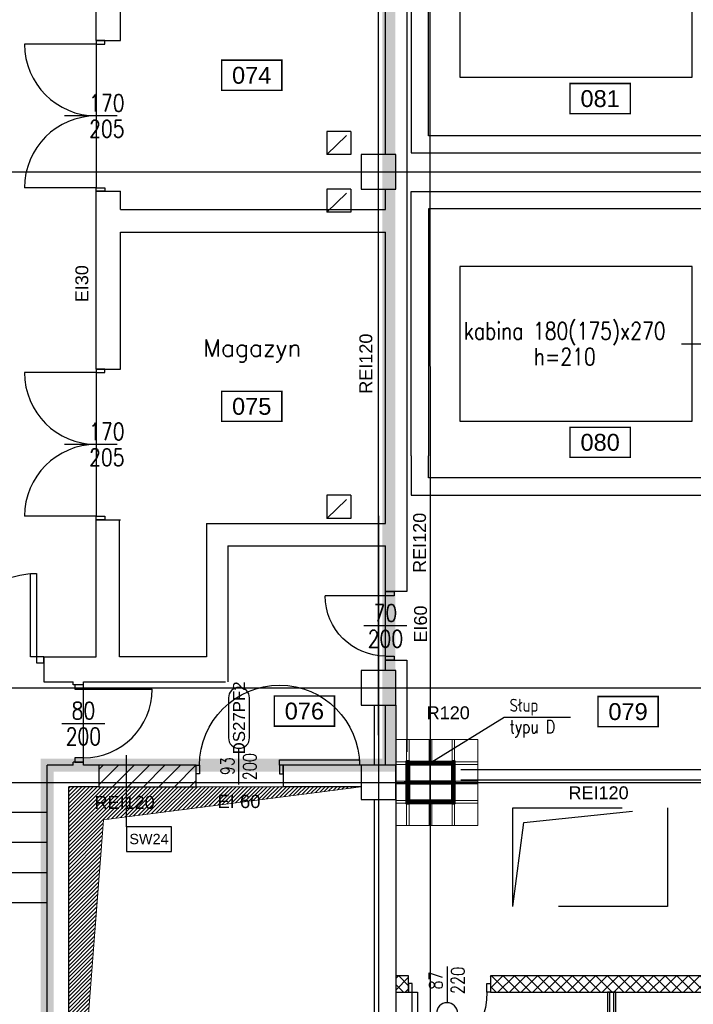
# Model space of a CAD drawing. Header units: centimetres. Extents: x -228435 to 56419, y -89367 to 477256.
# Tile 39 of 53: x -63310 to -55482, y 74420 to 85869. Entities that reach past the tile are written whole.
import ezdxf
from ezdxf.enums import TextEntityAlignment as Align

# ---------------------------------------------------------------- set-up
doc = ezdxf.new("R2010")
doc.units = ezdxf.units.CM
doc.header["$LTSCALE"] = 50
for name, pattern in [('Kondygnacja -1$0$DIVIDE', [31.75, 12.7, -6.35, 0, -6.35, 0, -6.35]), ('Kondygnacja -1$0$HIDDEN', [9.525, 6.35, -3.175]), ('Kondygnacja -1$0$HIDDENX2', [19.05, 12.7, -6.35]), ('Osie rzutów$0$DASHDOT2', [12.7, 6.35, -3.175, 0, -3.175])]:
    doc.linetypes.add(name, pattern=pattern)
doc.layers.get('0').update_dxf_attribs({"color": 8})
for name, color, linetype in [('Kondygnacja -1$0$ARCH_ETAPOWANIE', 8, 'Kondygnacja -1$0$DIVIDE'), ('Kondygnacja -1$0$ARCH_GK', 8, 'Continuous'), ('Kondygnacja -1$0$ARCH_INFO_ETYK_DRZWI', 8, 'Continuous'), ('Kondygnacja -1$0$ARCH_INFO_ETYK_DRZWI_IST', 8, 'Continuous'), ('Kondygnacja -1$0$ARCH_INFO_ODPORNOŚĆ OGNIOWA', 8, 'Continuous'), ('Kondygnacja -1$0$ARCH_INFO_OPISY', 8, 'Continuous'), ('Kondygnacja -1$0$ARCH_INFO_OPISY_IST', 8, 'Continuous'), ('Kondygnacja -1$0$ARCH_INFO_OPISY_PRZEGRODY', 8, 'Continuous'), ('Kondygnacja -1$0$ARCH_MUROWANE', 8, 'Continuous'), ('Kondygnacja -1$0$ARCH_MUROWANE_IST', 8, 'Continuous'), ('Kondygnacja -1$0$ARCH_NIEWIDOK_IST', 8, 'Kondygnacja -1$0$HIDDEN'), ('Kondygnacja -1$0$ARCH_SCHODY_IST', 8, 'Continuous'), ('Kondygnacja -1$0$ARCH_STROP', 8, 'Continuous'), ('Kondygnacja -1$0$ARCH_SZKŁO', 8, 'Continuous'), ('Kondygnacja -1$0$ARCH_WIDOK_IST', 8, 'Continuous'), ('Kondygnacja -1$0$ARCH_ŚLUSARKA_DRZWI', 8, 'Continuous'), ('Kondygnacja -1$0$ARCH_ŚLUSARKA_DRZWI_IST', 8, 'Continuous'), ('Kondygnacja -1$0$ARCH_ŻELBET_IST', 8, 'Continuous'), ('Obudowy i okł. słupów$0$ARCH_SŁUPY', 8, 'Continuous'), ('Osie rzutów$0$ARCH_INFO_OSIE_IST', 8, 'Osie rzutów$0$DASHDOT2'), ('Pomieszczenia -1$0$ARCH_INFO_AREA_ETYKIETY_200', 8, 'Continuous')]:
    doc.layers.add(name, color=color, linetype=linetype)
doc.layers.add('Kondygnacja -1$0$ARCH_WIDOK', color=8, linetype='Continuous', lineweight=13)
doc.styles.add('Kondygnacja -1$0$Arial', font='ARIAL.TTF')
doc.styles.add('Kondygnacja -1$0$Romans', font='Romans.shx', dxfattribs={"width": 0.7})
doc.styles.add('Kondygnacja -1$0$ROMANS-50-CM', font='romans.shx', dxfattribs={"width": 0.8, "height": 10})
doc.styles.add('Kondygnacja -1$0$Standard', font='txt')
doc.styles.add('Pomieszczenia -1$0$Arial', font='ARIAL.TTF')
doc.dimstyles.new('Kondygnacja -1$0$ISO-25', dxfattribs={"dimtxt": 2.5, "dimasz": 2.5, "dimexe": 1.25, "dimexo": 0.625, "dimtad": 1, "dimtxsty": 'Kondygnacja -1$0$Standard', "dimcen": 2.5, "dimadec": 0, "dimazin": 0, "dimtfac": 1, "dimtmove": 0, "dimatfit": 3, "dimfxl": 0, "dimarcsym": 0})
pattern_1 = [(45, (-121140, -45000), (-6.7351921, 6.7351921), [])]

# ---------------------------------------------------------------- blocks, each defined once
blk = doc.blocks.new('Kondygnacja -1$0$T-drzwi_góra-200')
at = {"layer": 'Kondygnacja -1$0$ARCH_INFO_ETYK_DRZWI'}
blk.add_line((0, 0), (0, 60), dxfattribs=at)
blk.add_lwpolyline([(-17.5, 143.7), (-17.5, 77.5, 1), (17.5, 77.5), (17.5, 143.7, 1)], format="xyb", close=True, dxfattribs=at)
at = {"layer": 'Kondygnacja -1$0$ARCH_INFO_ETYK_DRZWI', "style": 'Kondygnacja -1$0$Arial'}
blk.add_attdef('ADS_DRZWI:SYMBOL', text='', height=20, rotation=90, dxfattribs=at).set_placement((0, 110.6), align=Align.MIDDLE)
at = {"layer": 'Kondygnacja -1$0$ARCH_INFO_ETYK_DRZWI', "style": 'Kondygnacja -1$0$Romans', "width": 0.8}
for tag, p in [('ADS_DRZWI:SZEROKOŚĆ', (-8, 30.5)), ('ADS_DRZWI:WYSOKOŚĆ', (29, 29.5))]:
    blk.add_attdef(tag, text='', height=22, rotation=90, dxfattribs=at).set_placement(p, align=Align.CENTER)
at = {"layer": 'Kondygnacja -1$0$ARCH_INFO_ETYK_DRZWI', "color": 1, "style": 'Kondygnacja -1$0$Arial'}
blk.add_attdef('ADS_DRZWI:ODPORNOŚĆ_OGNIOWA', text='', height=22, dxfattribs=at).set_placement((-0.1, -45.8), align=Align.BOTTOM_CENTER)
blk = doc.blocks.new('Kondygnacja -1$0$_Dot')
at = {"color": 0, "linetype": 'ByBlock', "lineweight": -2}
blk.add_line((-0.5, 0), (-1, 0), dxfattribs=at)
at = {"color": 0, "linetype": 'ByBlock', "const_width": 0.5}
blk.add_lwpolyline([(-0.25, 0, 1), (0.25, 0, 1)], format="xyb", close=True, dxfattribs=at)
blk = doc.blocks.new('Kondygnacja -1$0$DRZWI80')
blk.add_line((-40, 0), (-40, 80))
at = {"lineweight": -3}
for p, q in [((0, -25), (0, 25)), ((40, 0), (-40, 0))]:
    blk.add_line(p, q, dxfattribs=at)
for points in [[(-45, -10), (-40, -10), (-40, 0), (-45, 0)], [(40, -10), (45, -10), (45, 0), (40, 0)]]:
    blk.add_lwpolyline(points, close=True, dxfattribs=at)
blk.add_arc((-40, 0), 80, 0, 90, dxfattribs=at)
blk = doc.blocks.new('Kondygnacja -1$0$DRZWI70')
blk.add_line((-35, 0), (-35, 70))
at = {"lineweight": -3}
for p, q in [((0, -25), (0, 25)), ((35, 0), (-35, 0))]:
    blk.add_line(p, q, dxfattribs=at)
for points in [[(-40, -10), (-35, -10), (-35, 0), (-40, 0)], [(35, -10), (40, -10), (40, 0), (35, 0)]]:
    blk.add_lwpolyline(points, close=True, dxfattribs=at)
blk.add_arc((-35, 0), 70, 0, 90, dxfattribs=at)
blk = doc.blocks.new('Pomieszczenia -1$0$etykieta_numer')
at = {"color": 0, "linetype": 'ByBlock', "const_width": 2.44}
blk.add_lwpolyline([(-50, -50), (-50, 0), (50, 0), (50, -50)], close=True, dxfattribs=at)
at = {"color": 0, "linetype": 'ByBlock', "style": 'Pomieszczenia -1$0$Arial'}
blk.add_attdef('AECAREA:NUMER_LOKALU', text='', height=28, dxfattribs=at).set_placement((0, -25), align=Align.MIDDLE)
blk = doc.blocks.new('Kondygnacja -1$0$T-drzwi_lewe-200')
at = {"layer": 'Kondygnacja -1$0$ARCH_INFO_ETYK_DRZWI'}
blk.add_line((0, 0), (-60, 0), dxfattribs=at)
blk.add_lwpolyline([(-77.5, 17.5), (-143.7, 17.5, 1), (-143.7, -17.5), (-77.5, -17.5, 1)], format="xyb", close=True, dxfattribs=at)
at = {"layer": 'Kondygnacja -1$0$ARCH_INFO_ETYK_DRZWI', "color": 1, "style": 'Kondygnacja -1$0$Arial'}
blk.add_attdef('ADS_DRZWI:ODPORNOŚĆ_OGNIOWA', text='', height=20, rotation=90, dxfattribs=at).set_placement((56.4, 0.1), align=Align.BOTTOM_CENTER)
at = {"layer": 'Kondygnacja -1$0$ARCH_INFO_ETYK_DRZWI', "style": 'Kondygnacja -1$0$Romans', "width": 0.8}
for tag, p in [('ADS_DRZWI:SZEROKOŚĆ', (-23, 7.9)), ('ADS_DRZWI:WYSOKOŚĆ', (-23, -29))]:
    blk.add_attdef(tag, text='', height=22, dxfattribs=at).set_placement(p, align=Align.CENTER)
at = {"layer": 'Kondygnacja -1$0$ARCH_INFO_ETYK_DRZWI', "style": 'Kondygnacja -1$0$Arial'}
blk.add_attdef('ADS_DRZWI:SYMBOL', text='', height=20, dxfattribs=at).set_placement((-110.6, 0), align=Align.MIDDLE)
blk = doc.blocks.new('Osie rzutów')
at = {"layer": 'Osie rzutów$0$ARCH_INFO_OSIE_IST', "ltscale": 10}
for p, q in [((6260.29, 12255), (6260.06, 15006.6)), ((6200, 12255), (6200, 14934.6)), ((4436.04, 12910), (7599.14, 12910)), ((6200, 12510), (6200, 4800)), ((6200, 12510), (6200, 4571.18)), ((6260, 12510), (6260, 4623.26)), ((4436.04, 12310), (13655, 12310)), ((6260, 12170), (6260, 12230)), ((4436.04, 12200), (13655, 12200)), ((6290, 12200), (6230, 12200))]:
    blk.add_line(p, q, dxfattribs=at)

msp = doc.modelspace()

# ---------------------------------------------------------------- hatches: boundary and pattern name
at = {"layer": 'Kondygnacja -1$0$ARCH_GK', "linetype": 'Continuous', "lineweight": -3}
h = msp.add_hatch(dxfattribs=at)
h.set_pattern_fill('ANSI37', color=256, scale=30, style=0)
h.set_pattern_definition([(45, (-121140, -45000), (-67.35192, 67.35192), []), (135, (-121140, -45000), (-67.35192, -67.35192), [])])
h.paths.add_polyline_path([(-58940, 74750), (-58940, 74560), (-58790, 74560), (-58790, 74750)], flags=0)
h.paths.add_polyline_path([(-57840, 74750), (-57840, 74560), (-46640, 74560), (-46830, 74750)], flags=0)
at = {"layer": 'Kondygnacja -1$0$ARCH_MUROWANE', "linetype": 'Continuous', "lineweight": -3}
h = msp.add_hatch(dxfattribs=at)
h.set_pattern_fill('ANSI31', color=256, scale=40, style=0)
h.set_pattern_definition([(45, (-121140, -45000), (-89.80256, 89.80256), [])])
h.paths.add_polyline_path([(-62390, 77200), (-62390, 76950), (-61260, 76950), (-61260, 77200)], flags=0)
at = {"layer": 'Kondygnacja -1$0$ARCH_WIDOK'}
h = msp.add_hatch(dxfattribs=at)
h.set_pattern_fill('ANSI31', color=256, scale=10, angle=-180, style=0)
h.set_pattern_definition([(225, (-121140, 9150), (22.45064, -22.45064), [])])
h.paths.add_polyline_path([(-62740, 71350), (-62740, 76950), (-59340, 76950), (-62335.997, 76565.735)])
at = {"layer": 'Obudowy i okł. słupów$0$ARCH_SŁUPY', "lineweight": 40}
h = msp.add_hatch(dxfattribs=at)
h.set_pattern_fill('ANSI31', color=256, scale=3, style=0)
h.set_pattern_definition(pattern_1)
h.paths.add_polyline_path([(-58785.391, 77250), (-58815.391, 77250), (-58815.391, 76750), (-58785.391, 76750)])
h = msp.add_hatch(dxfattribs=at)
h.set_pattern_fill('ANSI31', color=256, scale=3, style=0)
h.set_pattern_definition(pattern_1)
h.paths.add_polyline_path([(-58285.391, 77210), (-58285.391, 77240), (-58785.391, 77240), (-58785.391, 77210)])
h = msp.add_hatch(dxfattribs=at)
h.set_pattern_fill('ANSI31', color=256, scale=3, style=0)
h.set_pattern_definition(pattern_1)
h.paths.add_polyline_path([(-58255.391, 77250), (-58285.391, 77250), (-58285.391, 76750), (-58255.391, 76750)])
h = msp.add_hatch(dxfattribs=at)
h.set_pattern_fill('ANSI31', color=256, scale=3, style=0)
h.set_pattern_definition(pattern_1)
h.paths.add_polyline_path([(-58285.391, 76985), (-58285.391, 77015), (-58785.391, 77015), (-58785.391, 76985)])
h = msp.add_hatch(dxfattribs=at)
h.set_pattern_fill('ANSI31', color=256, scale=3, style=0)
h.set_pattern_definition(pattern_1)
h.paths.add_polyline_path([(-58285.391, 76760), (-58285.391, 76790), (-58785.391, 76790), (-58785.391, 76760)])

# ---------------------------------------------------------------- linework, layer by layer
at = {"layer": 'Kondygnacja -1$0$ARCH_ETAPOWANIE', "ltscale": 10, "const_width": 150}
msp.add_lwpolyline([(-32748.04, 102637.868), (-71890, 102637.868), (-71890, 102637.868), (-59420, 102643.954), (-59420, 89588.736), (-59020, 89588.736), (-59020, 77200), (-62990, 77200), (-62990, 52880), (-64510, 52880), (-64510, 50140), (-71792.787, 50140), (-71791.154, 44617.85), (-64520, 44617.85), (-64520, 43500), (-62990, 43500), (-62990, 12320), (-64520, 12320), (-64520, 10920), (-71740, 10920), (-71740, -6411.936)], dxfattribs=at)
at = {"layer": 'Kondygnacja -1$0$ARCH_GK', "linetype": 'Continuous', "lineweight": -3}
for p, q in [((-58940, 74750), (-58940, 74560)), ((-58790, 74750), (-58940, 74750)), ((-58790, 74560), (-58790, 74750)), ((-58790, 74560), (-58790, 74750)), ((-58790, 74560), (-58790, 74750)), ((-57840, 74750), (-57840, 74560)), ((-46830, 74750), (-57840, 74750)), ((-57840, 74750), (-57840, 74560)), ((-57840, 74750), (-57840, 74560)), ((-58940, 74560), (-58790, 74560)), ((-57840, 74560), (-46640, 74560))]:
    msp.add_line(p, q, dxfattribs=at)
at = {"layer": 'Kondygnacja -1$0$ARCH_INFO_OPISY_PRZEGRODY'}
msp.add_lwpolyline([(-62067.759, 76485.25), (-62067.759, 77315.13)], dxfattribs=at)
msp.add_lwpolyline([(-62067.759, 76197.25), (-61547.759, 76197.25), (-61547.759, 76485.25), (-62067.759, 76485.25), (-62067.759, 76197.25)], close=True, dxfattribs=at)
at = {"layer": 'Kondygnacja -1$0$ARCH_MUROWANE', "linetype": 'Continuous', "lineweight": -3}
for p, q in [((-62390, 77200), (-62390, 76950)), ((-61260, 77200), (-62390, 77200)), ((-61260, 76950), (-61260, 77200)), ((-62390, 76950), (-61260, 76950))]:
    msp.add_line(p, q, dxfattribs=at)
at = {"layer": 'Kondygnacja -1$0$ARCH_MUROWANE_IST', "ltscale": 4}
for p, q in [((-62420, 85625), (-62420, 89155)), ((-62140, 85625), (-62140, 88770)), ((-62420, 85625), (-62140, 85625)), ((-62420, 83875), (-62140, 83875)), ((-62420, 81805), (-62420, 83875)), ((-62140, 83660), (-62140, 83875)), ((-62140, 83660), (-59060, 83660)), ((-62140, 81805), (-62140, 83400)), ((-62140, 83400), (-59060, 83400)), ((-62420, 81805), (-62140, 81805)), ((-62420, 78460), (-62420, 80055)), ((-62420, 80055), (-62140, 80055)), ((-62150, 78460), (-62150, 80055)), ((-61140, 80010), (-61140, 78460)), ((-61140, 80010), (-59060, 80010)), ((-60890, 79750), (-59060, 79750)), ((-60890, 79750), (-60890, 78170)), ((-63030, 78460), (-63030, 78170)), ((-63030, 78460), (-62420, 78460)), ((-61140, 78460), (-62150, 78460)), ((-63030, 78170), (-62690, 78170)), ((-62690, 78135), (-62690, 78170)), ((-62570, 78135), (-62690, 78135)), ((-62570, 78135), (-62570, 78170)), ((-62570, 78170), (-60920, 78170)), ((-59190, 77900), (-59190, 77200)), ((-58940, 77900), (-58940, 77200)), ((-62690, 77200), (-62990, 77200)), ((-62990, 67000), (-62990, 77200)), ((-62690, 77200), (-62690, 77235)), ((-62570, 77235), (-62690, 77235)), ((-62570, 77200), (-62570, 77235)), ((-62390, 77200), (-62570, 77200)), ((-62390, 77200), (-62390, 76950)), ((-59340, 77200), (-60250, 77200)), ((-58185, 77150), (-55050, 77150)), ((-62390, 76950), (-62740, 76950)), ((-62740, 61521.768), (-62740, 76950)), ((-59340, 76950), (-60250, 76950)), ((-58185, 77030), (-54240, 77030)), ((-59190, 76800), (-59190, 71200)), ((-58940, 76800), (-58940, 71200))]:
    msp.add_line(p, q, dxfattribs=at)
for points in [[(-59060, 84300), (-59060, 87366.551)], [(-58810, 87366.551), (-58810, 79220), (-59060, 79220), (-59060, 79750)], [(-59060, 83660), (-59060, 83900)], [(-59060, 80010), (-59060, 83400)], [(-59060, 78300), (-59060, 78420), (-58810, 78420), (-58810, 77355)], [(-59060, 77200), (-59060, 77900)], [(-60250, 77200), (-60250, 76950)]]:
    msp.add_lwpolyline(points, dxfattribs=at)
at = {"layer": 'Kondygnacja -1$0$ARCH_NIEWIDOK_IST'}
for p, q in [((-59740, 84570), (-59740, 84300)), ((-59460, 84570), (-59740, 84570)), ((-59740, 84300), (-59460, 84570)), ((-59460, 84570), (-59460, 84300)), ((-59460, 84300), (-59740, 84300)), ((-59740, 83900), (-59740, 83630)), ((-59460, 83900), (-59740, 83900)), ((-59740, 83630), (-59460, 83900)), ((-59460, 83900), (-59460, 83630)), ((-59460, 83630), (-59740, 83630)), ((-59740, 80340), (-59740, 80070)), ((-59460, 80340), (-59740, 80340)), ((-59740, 80070), (-59460, 80340)), ((-59460, 80340), (-59460, 80070)), ((-59460, 80070), (-59740, 80070))]:
    msp.add_line(p, q, dxfattribs=at)
at = {"layer": 'Kondygnacja -1$0$ARCH_SCHODY_IST'}
for p, q in [((-62990, 76650), (-64370, 76650)), ((-62990, 76300), (-64370, 76300)), ((-62990, 75950), (-64370, 75950)), ((-62990, 75600), (-64370, 75600))]:
    msp.add_line(p, q, dxfattribs=at)
at = {"layer": 'Kondygnacja -1$0$ARCH_STROP', "linetype": 'Kondygnacja -1$0$HIDDENX2', "ltscale": 2, "elevation": -1599.98}
msp.add_lwpolyline([(-57580.033, 76706.544), (-55780.033, 76706.544), (-55780.033, 75556.544), (-57580.033, 75556.544)], close=True, dxfattribs=at)
msp.add_lwpolyline([(-57580.033, 75556.544), (-57452.653, 76533.708), (-55780.033, 76706.544)], dxfattribs=at)
at = {"layer": 'Kondygnacja -1$0$ARCH_SZKŁO', "linetype": 'Continuous', "lineweight": -3, "ltscale": 0.1}
for p, q in [((-56455, 74560), (-56480, 74560)), ((-56480, 74560), (-56480, 73380)), ((-56380, 74560), (-56405, 74560)), ((-56380, 73380), (-56380, 74560))]:
    msp.add_line(p, q, dxfattribs=at)
at = {"layer": 'Kondygnacja -1$0$ARCH_SZKŁO', "linetype": 'Continuous', "lineweight": -3}
for p, q in [((-56405, 74560), (-56455, 74560)), ((-56455, 74560), (-56455, 73380)), ((-56405, 73380), (-56405, 74560))]:
    msp.add_line(p, q, dxfattribs=at)
at = {"layer": 'Kondygnacja -1$0$ARCH_WIDOK'}
msp.add_lwpolyline([(-57985.391, 77500), (-57985.391, 76500), (-58935.391, 76500), (-58935.391, 77500)], close=True, dxfattribs=at)
for points in [[(-58815.391, 77500), (-58815.391, 77250)], [(-58785.391, 77500), (-58785.391, 77250)], [(-58550.391, 77500), (-58550.391, 77240)], [(-58520.391, 77500), (-58520.391, 77240)], [(-58285.391, 77500), (-58285.391, 77250)], [(-58255.391, 77500), (-58255.391, 77250)], [(-58935.391, 77240), (-58815.391, 77240)], [(-58935.391, 77210), (-58815.391, 77210)], [(-58255.391, 77240), (-57985.391, 77240)], [(-58255.391, 77210), (-57985.391, 77210)], [(-62740, 71350), (-62740, 76950), (-59340, 76950), (-62335.997, 76565.735), (-62740, 71350)], [(-58935.391, 77015), (-58815.391, 77015)], [(-58935.391, 76985), (-58815.391, 76985)], [(-58255.391, 77015), (-57985.391, 77015)], [(-58255.391, 76985), (-57985.391, 76985)], [(-58935.391, 76790), (-58815.391, 76790)], [(-58935.391, 76760), (-58815.391, 76760)], [(-58815.391, 76750), (-58815.391, 76500)], [(-58785.391, 76750), (-58785.391, 76500)], [(-58550.391, 76760), (-58550.391, 76500)], [(-58520.391, 76760), (-58520.391, 76500)], [(-58285.391, 76750), (-58285.391, 76500)], [(-58255.391, 76790), (-57985.391, 76790)], [(-58255.391, 76760), (-57985.391, 76760)], [(-58255.391, 76750), (-58255.391, 76500)]]:
    msp.add_lwpolyline(points, dxfattribs=at)
at = {"layer": 'Kondygnacja -1$0$ARCH_WIDOK_IST'}
for points in [[(-58195, 85200), (-55495, 85200), (-55495, 87000), (-58195, 87000)], [(-58195, 81200), (-55495, 81200), (-55495, 83000), (-58195, 83000)]]:
    msp.add_lwpolyline(points, close=True, dxfattribs=at)
at = {"layer": 'Kondygnacja -1$0$ARCH_ŚLUSARKA_DRZWI', "linetype": 'Continuous', "lineweight": -3}
for points in [[(-63115, 78460), (-63185, 78460), (-63185, 79430), (-63115, 79430)], [(-63115, 78390), (-63030, 78390), (-63030, 78460), (-63115, 78460)], [(-61220, 77099), (-61260, 77099), (-61260, 77200), (-61220, 77200)], [(-60290, 77200), (-60290, 77263), (-59360, 77263), (-59360, 77200)], [(-60290, 77099), (-60250, 77099), (-60250, 77200), (-60290, 77200)], [(-58750, 74661), (-58790, 74661), (-58790, 74560), (-58750, 74560)], [(-57880, 74661), (-57840, 74661), (-57840, 74560), (-57880, 74560)], [(-58750, 74560), (-58687, 74560), (-58687, 73690), (-58750, 73690)]]:
    msp.add_lwpolyline(points, close=True, dxfattribs=at)
at = {"layer": 'Kondygnacja -1$0$ARCH_ŚLUSARKA_DRZWI', "linetype": 'Continuous', "lineweight": -3, "extrusion": (0, 0, -1)}
for centre, radius, start, end in [((63115, 78460), 970, 0, 90), ((60290, 77200), 930, 0, 180), ((58750, 74560), 870, 180, 270)]:
    msp.add_arc(centre, radius, start, end, dxfattribs=at)
at = {"layer": 'Kondygnacja -1$0$ARCH_ŚLUSARKA_DRZWI_IST'}
for p, q in [((-62420, 85585), (-62420, 83915)), ((-62178.969, 84750), (-62790.513, 84750)), ((-55617.809, 82100), (-54792.191, 82100)), ((-62420, 81765), (-62420, 80095)), ((-62178.969, 80930), (-62790.513, 80930))]:
    msp.add_line(p, q, dxfattribs=at)
for points in [[(-62420, 85585), (-62320, 85585), (-62320, 85625), (-62420, 85625), (-62420, 85585), (-63255, 85585)], [(-62420, 83915), (-62320, 83915), (-62320, 83875), (-62420, 83875), (-62420, 83915), (-63255, 83915)], [(-62420, 81765), (-62320, 81765), (-62320, 81805), (-62420, 81805), (-62420, 81765), (-63255, 81765)], [(-62420, 80095), (-62320, 80095), (-62320, 80055), (-62420, 80055), (-62420, 80095), (-63255, 80095)]]:
    msp.add_lwpolyline(points, dxfattribs=at)
for centre, start, end in [((-62420, 85585), 180, 270), ((-62420, 83915), 90, 180), ((-62420, 81765), 180, 270), ((-62420, 80095), 90, 180)]:
    msp.add_arc(centre, 835, start, end, dxfattribs=at)
at = {"layer": 'Kondygnacja -1$0$ARCH_ŻELBET_IST'}
for points in [[(-58760, 87366.551), (-58760, 84320), (-54930, 84320), (-54930, 85300), (-55130, 85300), (-55130, 84520), (-58560, 84520), (-58560, 87366.551)], [(-58760, 80799.304), (-58760, 83870), (-54930, 83870), (-54930, 83100), (-55130, 83100), (-55130, 83670), (-58560, 83670), (-58560, 80799.304)], [(-58760, 80799.304), (-58760, 80340), (-54930, 80340), (-54930, 81100), (-55130, 81100), (-55130, 80540), (-58560, 80540), (-58560, 80799.304)]]:
    msp.add_lwpolyline(points, dxfattribs=at)
at = {"layer": 'Kondygnacja -1$0$ARCH_ŻELBET_IST', "ltscale": 4}
for points in [[(-59340, 83900), (-58940, 83900), (-58940, 84300), (-59340, 84300)], [(-59340, 77900), (-58940, 77900), (-58940, 78300), (-59340, 78300)], [(-59340, 77900), (-58940, 77900), (-58940, 78300), (-59340, 78300)], [(-59340, 76800), (-58940, 76800), (-58940, 77200), (-59340, 77200)]]:
    msp.add_lwpolyline(points, close=True, dxfattribs=at)
at = {"layer": 'Obudowy i okł. słupów$0$ARCH_SŁUPY', "lineweight": 40}
for p, q in [((-58785.391, 77015), (-58285.391, 77015)), ((-58285.391, 76985), (-58785.391, 76985))]:
    msp.add_line(p, q, dxfattribs=at)
for points in [[(-58815.391, 77250), (-58785.391, 77250), (-58785.391, 76750), (-58815.391, 76750)], [(-58285.391, 77250), (-58255.391, 77250), (-58255.391, 76750), (-58285.391, 76750)]]:
    msp.add_lwpolyline(points, close=True, dxfattribs=at)
for points in [[(-58285.391, 77240), (-58785.391, 77240)], [(-58785.391, 77210), (-58285.391, 77210)], [(-58285.391, 76790), (-58785.391, 76790)], [(-58785.391, 76760), (-58285.391, 76760)]]:
    msp.add_lwpolyline(points, dxfattribs=at)

# ---------------------------------------------------------------- block references
at = {"layer": 'Kondygnacja -1$0$ARCH_INFO_ETYK_DRZWI', "linetype": 'Continuous', "lineweight": -3, "xscale": 7, "yscale": 7, "zscale": 7}
msp.add_blockref('Kondygnacja -1$0$T-drzwi_góra-200', (-60761.582, 76976.524), dxfattribs=at).add_auto_attribs({'ADS_DRZWI:ODPORNOŚĆ_OGNIOWA': 'EI 60', 'ADS_DRZWI:SYMBOL': 'DS27PF2', 'ADS_DRZWI:SZEROKOŚĆ': '93', 'ADS_DRZWI:WYSOKOŚĆ': '200'})
at = {"layer": 'Kondygnacja -1$0$ARCH_STROP', "linetype": 'Continuous', "lineweight": -3}
ref = msp.add_blockref('Kondygnacja -1$0$T-drzwi_lewe-200', (-58343.316, 74858.438), dxfattribs=dict(at, xscale=7, yscale=7.000000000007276, zscale=7, rotation=90))
ref.add_attrib('ADS_DRZWI:SYMBOL', 'DS3', dxfattribs={"layer": 'Kondygnacja -1$0$ARCH_INFO_ETYK_DRZWI', "height": 140, "rotation": 90, "style": 'Kondygnacja -1$0$Arial'}).set_placement((-58343.316, 74084.319), align=Align.MIDDLE)
ref.add_attrib('ADS_DRZWI:SZEROKOŚĆ', '87', dxfattribs={"layer": 'Kondygnacja -1$0$ARCH_INFO_ETYK_DRZWI', "height": 154, "rotation": 90, "style": 'Kondygnacja -1$0$Romans', "width": 0.8}).set_placement((-58398.688, 74697.438), align=Align.CENTER)
ref.add_attrib('ADS_DRZWI:WYSOKOŚĆ', '220', dxfattribs={"layer": 'Kondygnacja -1$0$ARCH_INFO_ETYK_DRZWI', "height": 154, "rotation": 90, "style": 'Kondygnacja -1$0$Romans', "width": 0.8}).set_placement((-58140.316, 74697.438), align=Align.CENTER)
at = {"layer": 'Kondygnacja -1$0$ARCH_ŚLUSARKA_DRZWI_IST', "yscale": 10, "zscale": 10}
for name, p, xscale, rotation in [('Kondygnacja -1$0$DRZWI70', (-59060, 78820), -10, 90), ('Kondygnacja -1$0$DRZWI80', (-62570, 77685), 10, 270)]:
    msp.add_blockref(name, p, dxfattribs=dict(at, xscale=xscale, rotation=rotation))
at = {"layer": 'Osie rzutów$0$ARCH_INFO_OSIE_IST', "xscale": 10, "yscale": 10, "zscale": 10}
msp.add_blockref('Osie rzutów', (-121140, -45000), dxfattribs=at)
at = {"layer": 'Pomieszczenia -1$0$ARCH_INFO_AREA_ETYKIETY_200', "linetype": 'Continuous', "lineweight": -3}
ref = msp.add_blockref('Pomieszczenia -1$0$etykieta_numer', (-60613.926, 85397.318, 6300), dxfattribs=dict(at, xscale=7, yscale=7, zscale=10))
ref.add_attrib('AECAREA:NUMBER', '074', dxfattribs={"layer": '0', "color": 0, "linetype": 'ByBlock', "height": 196, "style": 'Pomieszczenia -1$0$Arial'}).set_placement((-60613.926, 85222.318, 6300), align=Align.MIDDLE)
ref = msp.add_blockref('Pomieszczenia -1$0$etykieta_numer', (-56564.275, 85126.119, 6300), dxfattribs=dict(at, xscale=7, yscale=7, zscale=10))
ref.add_attrib('AECAREA:NUMBER', '081', dxfattribs={"layer": '0', "color": 0, "linetype": 'ByBlock', "height": 196, "style": 'Pomieszczenia -1$0$Arial'}).set_placement((-56564.275, 84951.119, 6300), align=Align.MIDDLE)
ref = msp.add_blockref('Pomieszczenia -1$0$etykieta_numer', (-60613.926, 81548.052, 6300), dxfattribs=dict(at, xscale=7, yscale=7, zscale=10))
ref.add_attrib('AECAREA:NUMBER', '075', dxfattribs={"layer": '0', "color": 0, "linetype": 'ByBlock', "height": 196, "style": 'Pomieszczenia -1$0$Arial'}).set_placement((-60613.926, 81373.052, 6300), align=Align.MIDDLE)
ref = msp.add_blockref('Pomieszczenia -1$0$etykieta_numer', (-56564.275, 81129.609, 6300), dxfattribs=dict(at, xscale=7, yscale=7, zscale=10))
ref.add_attrib('AECAREA:NUMBER', '080', dxfattribs={"layer": '0', "color": 0, "linetype": 'ByBlock', "height": 196, "style": 'Pomieszczenia -1$0$Arial'}).set_placement((-56564.275, 80954.609, 6300), align=Align.MIDDLE)
ref = msp.add_blockref('Pomieszczenia -1$0$etykieta_numer', (-60001.799, 78004.924, 6300), dxfattribs=dict(at, xscale=7, yscale=7, zscale=10))
ref.add_attrib('AECAREA:NUMBER', '076', dxfattribs={"layer": '0', "color": 0, "linetype": 'ByBlock', "height": 196, "style": 'Pomieszczenia -1$0$Arial'}).set_placement((-60001.799, 77829.924, 6300), align=Align.MIDDLE)
ref = msp.add_blockref('Pomieszczenia -1$0$etykieta_numer', (-56239.765, 77998.485, 6300), dxfattribs=dict(at, xscale=7, yscale=7, zscale=10))
ref.add_attrib('AECAREA:NUMBER', '079', dxfattribs={"layer": '0', "color": 0, "linetype": 'ByBlock', "height": 196, "style": 'Pomieszczenia -1$0$Arial'}).set_placement((-56239.765, 77823.485, 6300), align=Align.MIDDLE)

# ---------------------------------------------------------------- texts
at = {"layer": 'Kondygnacja -1$0$ARCH_INFO_ETYK_DRZWI_IST', "char_height": 200, "width": 100, "attachment_point": 5, "line_spacing_factor": 0.9, "style": 'Kondygnacja -1$0$ROMANS-50-CM'}
for s, insert in [('170\\P205', (-62298.061, 84750)), ('170\\P205', (-62298.061, 80930)), ('70\\P200', (-59060, 78820)), ('80\\P200', (-62570, 77685))]:
    msp.add_mtext(s, dxfattribs=dict(at, insert=insert))
at = {"layer": 'Kondygnacja -1$0$ARCH_INFO_ODPORNOŚĆ OGNIOWA', "char_height": 150, "width": 533.32525, "attachment_point": 5, "rotation": 90, "style": 'Kondygnacja -1$0$Arial'}
for s, insert in [('EI30', (-62587.302, 82798.896)), ('REI120', (-59286.455, 81869.125)), ('REI120', (-58662.189, 79785.727)), ('EI60', (-58650.953, 78841.545))]:
    msp.add_mtext(s, dxfattribs=dict(at, insert=insert))
at = {"layer": 'Kondygnacja -1$0$ARCH_INFO_ODPORNOŚĆ OGNIOWA', "char_height": 150, "width": 533.32525, "attachment_point": 5, "style": 'Kondygnacja -1$0$Arial'}
for s, insert in [('\\PR120', (-58329.802, 77933.95)), ('REI120', (-56582.582, 76878.705)), ('REI120', (-62090.698, 76766.573))]:
    msp.add_mtext(s, dxfattribs=dict(at, insert=insert))
at = {"layer": 'Kondygnacja -1$0$ARCH_INFO_OPISY', "insert": (-57617.066, 77972.65), "char_height": 150, "width": 6265.3268, "attachment_point": 1, "style": 'Kondygnacja -1$0$ROMANS-50-CM'}
msp.add_mtext('Słup \\Ptypu D', dxfattribs=at)
at = {"layer": 'Kondygnacja -1$0$ARCH_INFO_OPISY_IST', "insert": (-56975.5, 82100), "char_height": 200, "width": 3018.50613, "attachment_point": 5, "line_spacing_factor": 0.9, "style": 'Kondygnacja -1$0$ROMANS-50-CM'}
msp.add_mtext('kabina 180(175)x270\\Ph=210', dxfattribs=at)
at = {"layer": 'Kondygnacja -1$0$ARCH_INFO_OPISY_IST', "insert": (-61176.312, 82152.024), "char_height": 200, "width": 2796.22902, "attachment_point": 1, "style": 'Kondygnacja -1$0$ROMANS-50-CM'}
msp.add_mtext('{\\W1;Magazyn}', dxfattribs=at)
at = {"layer": 'Kondygnacja -1$0$ARCH_INFO_OPISY_PRZEGRODY', "insert": (-61807.759, 76341.25), "char_height": 120, "width": 520, "attachment_point": 5, "style": 'Kondygnacja -1$0$Arial'}
msp.add_mtext('SW24', dxfattribs=at)

# ---------------------------------------------------------------- leaders
at = {"layer": 'Kondygnacja -1$0$ARCH_INFO_OPISY'}
msp.add_leader([(-58520.391, 77240), (-57678.996, 77757.708), (-56910.108, 77757.708)], dimstyle='Kondygnacja -1$0$ISO-25', override={"dimscale": 5, "dimasz": 2, "dimtad": 0, "dimldrblk": 'Kondygnacja -1$0$_Dot'}, dxfattribs=at)

doc.saveas('drawing.dxf')
